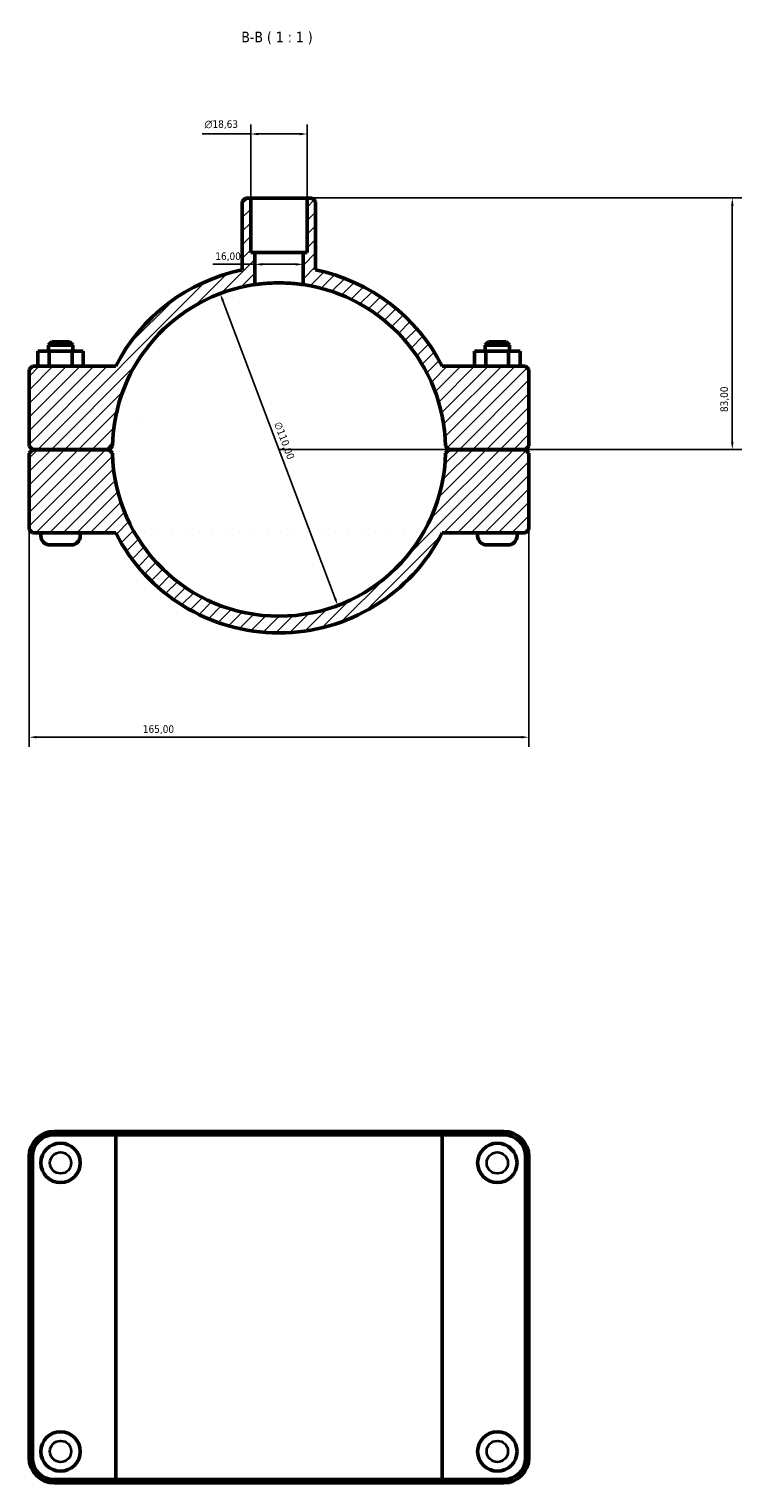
# Model space of a CAD drawing. Header units: millimetres. Extents: x 0 to 1138, y -25 to 1083.
# Tile 4 of 6: x 344 to 579, y 603 to 1083. Entities that reach past the tile are written whole.
import ezdxf

# ---------------------------------------------------------------- set-up
doc = ezdxf.new("R2010")
doc.units = ezdxf.units.MM
for name, color, linetype, lineweight in [('Dimension (ISO)', 7, 'Continuous', 25), ('Hatch (ISO)', 7, 'Continuous', 18), ('Symbol (ISO)', 7, 'Continuous', 25), ('Visible (ISO)', 7, 'Continuous', 50), ('Visible Narrow (ISO)', 7, 'Continuous', 35)]:
    doc.layers.add(name, color=color, linetype=linetype, lineweight=lineweight)
doc.styles.add('Label Text (ISO)', font='tahoma.ttf')
doc.styles.add('Note Text (ISO)', font='tahoma.ttf')
doc.dimstyles.new('Default (ISO)', dxfattribs={"dimtxt": 2.5, "dimasz": 2.5, "dimexe": 3.175, "dimexo": 0, "dimgap": 0.762, "dimtad": 1, "dimrnd": 1e-08, "dimzin": 0, "dimtxsty": 'Note Text (ISO)', "dimcen": 0.09, "dimdle": 10, "dimclrd": 256, "dimclre": 256, "dimclrt": 232, "dimazin": 0, "dimtfac": 1.40208, "dimtmove": 0, "dimatfit": 3, "dimfxl": 1, "dimtolj": 1, "dimtzin": 0, "dimlwd": -1, "dimlwe": -1, "dimarcsym": 0})

# ---------------------------------------------------------------- blocks, each defined once
blk = doc.blocks.new('*D11')
at = {"layer": 'Defpoints', "color": 0, "transparency": 16777216}
for p in [(407.11, 995.49), (445.95, 892.58)]:
    blk.add_point(p, dxfattribs=at)
at = {"layer": 'Dimension (ISO)', "transparency": 16777216}
blk.add_line((445.07, 894.92), (407.99, 993.15), dxfattribs=at)
blk.add_arc((426.53, 944.04), 55, 81.6364, 113.988, dxfattribs=at)
for points in [[(408.38, 993.3), (407.6, 993.01), (407.11, 995.49)], [(445.46, 895.07), (444.68, 894.77), (445.95, 892.58)]]:
    blk.add_solid(points, dxfattribs=at)
at = {"layer": 'Dimension (ISO)', "color": 232, "true_color": 0xca0064, "transparency": 16777216, "insert": (427.23, 953.45), "char_height": 2.5, "attachment_point": 1, "rotation": 290.6804, "style": 'Note Text (ISO)'}
blk.add_mtext('\\A1;∅110,00', dxfattribs=at)
blk = doc.blocks.new('*D12')
at = {"layer": 'Defpoints', "color": 0, "transparency": 16777216}
for p in [(435.85, 1027.04), (426.53, 944.04), (576.2, 944.04)]:
    blk.add_point(p, dxfattribs=at)
at = {"layer": 'Dimension (ISO)', "transparency": 16777216}
for p, q in [((435.85, 1027.04), (579.38, 1027.04)), ((576.2, 1024.54), (576.2, 946.54)), ((426.53, 944.04), (579.38, 944.04))]:
    blk.add_line(p, q, dxfattribs=at)
for points in [[(575.78, 1024.54), (576.62, 1024.54), (576.2, 1027.04)], [(575.78, 946.54), (576.62, 946.54), (576.2, 944.04)]]:
    blk.add_solid(points, dxfattribs=at)
at = {"layer": 'Dimension (ISO)', "color": 232, "true_color": 0xca0064, "transparency": 16777216, "insert": (572.26, 956.39), "char_height": 2.5, "attachment_point": 1, "rotation": 90, "style": 'Note Text (ISO)'}
blk.add_mtext('\\A1;83,00', dxfattribs=at)
blk = doc.blocks.new('*D13')
at = {"layer": 'Defpoints', "color": 0, "transparency": 16777216}
for p in [(344.03, 917.64), (509.03, 917.64), (344.03, 849.1)]:
    blk.add_point(p, dxfattribs=at)
at = {"layer": 'Dimension (ISO)', "transparency": 16777216}
for p, q in [((344.03, 917.64), (344.03, 845.92)), ((509.03, 917.64), (509.03, 845.92)), ((506.53, 849.1), (346.53, 849.1))]:
    blk.add_line(p, q, dxfattribs=at)
for points in [[(346.53, 849.51), (346.53, 848.68), (344.03, 849.1)], [(506.53, 849.51), (506.53, 848.68), (509.03, 849.1)]]:
    blk.add_solid(points, dxfattribs=at)
at = {"layer": 'Dimension (ISO)', "color": 232, "true_color": 0xca0064, "transparency": 16777216, "insert": (381.58, 853.03), "char_height": 2.5, "attachment_point": 1, "style": 'Note Text (ISO)'}
blk.add_mtext('\\A1;165,00', dxfattribs=at)
blk = doc.blocks.new('*D14')
at = {"layer": 'Defpoints', "color": 0, "transparency": 16777216}
for p in [(418.53, 1005.15), (418.53, 1005.15), (434.53, 1005.15)]:
    blk.add_point(p, dxfattribs=at)
at = {"layer": 'Dimension (ISO)', "transparency": 16777216}
for p, q in [((418.53, 1005.15), (404.75, 1005.15)), ((432.03, 1005.15), (421.03, 1005.15))]:
    blk.add_line(p, q, dxfattribs=at)
for points in [[(421.03, 1005.56), (421.03, 1004.73), (418.53, 1005.15)], [(432.03, 1005.56), (432.03, 1004.73), (434.53, 1005.15)]]:
    blk.add_solid(points, dxfattribs=at)
at = {"layer": 'Dimension (ISO)', "color": 232, "true_color": 0xca0064, "transparency": 16777216, "insert": (405.52, 1009.08), "char_height": 2.5, "attachment_point": 1, "style": 'Note Text (ISO)'}
blk.add_mtext('\\A1;16,00', dxfattribs=at)
blk = doc.blocks.new('*D15')
at = {"layer": 'Defpoints', "color": 0, "transparency": 16777216}
for p in [(417.22, 1048.16), (417.22, 1027.04), (435.85, 1027.04)]:
    blk.add_point(p, dxfattribs=at)
at = {"layer": 'Dimension (ISO)', "transparency": 16777216}
for p, q in [((417.22, 1027.04), (417.22, 1051.33)), ((435.85, 1027.04), (435.85, 1051.33)), ((417.22, 1048.16), (401.23, 1048.16)), ((433.35, 1048.16), (419.72, 1048.16))]:
    blk.add_line(p, q, dxfattribs=at)
for points in [[(419.72, 1048.57), (419.72, 1047.74), (417.22, 1048.16)], [(433.35, 1048.57), (433.35, 1047.74), (435.85, 1048.16)]]:
    blk.add_solid(points, dxfattribs=at)
at = {"layer": 'Dimension (ISO)', "color": 232, "true_color": 0xca0064, "transparency": 16777216, "insert": (401.99, 1052.68), "char_height": 2.5, "attachment_point": 1, "style": 'Note Text (ISO)'}
blk.add_mtext('\\A1;\\fAIGDT|b0|i0;\\H2.5000;\\ln\\fTahoma|b0|i0;\\H2.5000;18,63', dxfattribs=at)

msp = doc.modelspace()

# ---------------------------------------------------------------- hatches: boundary and pattern name
at = {"layer": 'Hatch (ISO)'}
h = msp.add_hatch(dxfattribs=at)
h.set_pattern_fill('ANSI31', color=256, scale=25.4, style=0)
h.set_pattern_definition([(45, (0, 0), (-2.245064, 2.245064), [])])
edge = h.paths.add_edge_path()
edge.add_ellipse((426.5312, 944.0351), major_axis=(54.988, -1.1499), ratio=1, start_angle=182.396044, end_angle=360)
edge.add_line((481.5192, 942.8852), (482.6312, 943.9851))
edge.add_line((482.6312, 943.9851), (507.9312, 943.9851))
edge.add_line((507.9312, 943.9851), (509.0312, 942.8851))
edge.add_line((509.0312, 942.8851), (509.0312, 917.6351))
edge.add_line((509.0312, 917.6351), (507.9312, 916.5351))
edge.add_line((507.9312, 916.5351), (480.42, 916.5351))
edge.add_ellipse((426.5312, 944.0351), major_axis=(-53.8888, -27.5), ratio=1, start_angle=0, end_angle=125.928616, ccw=False)
edge.add_line((372.6424, 916.5351), (345.1312, 916.5351))
edge.add_line((345.1312, 916.5351), (344.0312, 917.6351))
edge.add_line((344.0312, 917.6351), (344.0312, 942.8851))
edge.add_line((344.0312, 942.8851), (345.1312, 943.9851))
edge.add_line((345.1312, 943.9851), (370.4312, 943.9851))
edge.add_line((370.4312, 943.9851), (371.5432, 942.8852))
edge = h.paths.add_edge_path()
edge.add_line((438.6414, 1025.9351), (437.5414, 1027.0351))
edge.add_line((437.5414, 1027.0351), (435.8467, 1027.0351))
edge.add_line((435.8467, 1027.0351), (435.8467, 1009.0351))
edge.add_line((435.8467, 1009.0351), (434.5312, 1009.0351))
edge.add_line((434.5312, 1009.0351), (434.5312, 998.4502))
edge.add_ellipse((426.5312, 944.0351), major_axis=(8, 54.4151), ratio=1, start_angle=279.561624, end_angle=360, ccw=False)
edge.add_line((481.5192, 945.1851), (482.6312, 944.0851))
edge.add_line((482.6312, 944.0851), (507.9312, 944.0851))
edge.add_line((507.9312, 944.0851), (509.0312, 945.1851))
edge.add_line((509.0312, 945.1851), (509.0312, 970.4351))
edge.add_line((509.0312, 970.4351), (507.9312, 971.5351))
edge.add_line((507.9312, 971.5351), (480.42, 971.5351))
edge.add_ellipse((426.5312, 944.0351), major_axis=(53.8888, 27.5), ratio=1, start_angle=0, end_angle=51.417538)
edge.add_line((438.6414, 1003.3107), (438.6414, 1025.9351))
edge = h.paths.add_edge_path()
edge.add_line((415.5211, 1027.0351), (414.4211, 1025.9351))
edge.add_line((414.4211, 1025.9351), (414.4211, 1003.3107))
edge.add_ellipse((426.5312, 944.0351), major_axis=(-12.1102, 59.2756), ratio=1, start_angle=0, end_angle=51.417538)
edge.add_line((372.6424, 971.5351), (345.1312, 971.5351))
edge.add_line((345.1312, 971.5351), (344.0312, 970.4351))
edge.add_line((344.0312, 970.4351), (344.0312, 945.1851))
edge.add_line((344.0312, 945.1851), (345.1312, 944.0851))
edge.add_line((345.1312, 944.0851), (370.4312, 944.0851))
edge.add_line((370.4312, 944.0851), (371.5432, 945.1851))
edge.add_ellipse((426.5312, 944.0351), major_axis=(-54.988, 1.1499), ratio=1, start_angle=279.561624, end_angle=360, ccw=False)
edge.add_line((418.5312, 998.4502), (418.5312, 1009.0351))
edge.add_line((418.5312, 1009.0351), (417.2157, 1009.0351))
edge.add_line((417.2157, 1009.0351), (417.2157, 1027.0351))
edge.add_line((417.2157, 1027.0351), (415.5211, 1027.0351))

# ---------------------------------------------------------------- linework, layer by layer
at = {"layer": 'Visible (ISO)'}
for p, q in [((415.5211, 1027.0351), (414.4211, 1025.9351)), ((417.2157, 1027.0351), (415.5211, 1027.0351)), ((417.2157, 1009.0351), (417.2157, 1027.0351)), ((417.2157, 1027.0351), (435.8467, 1027.0351)), ((437.5414, 1027.0351), (435.8467, 1027.0351)), ((435.8467, 1027.0351), (435.8467, 1009.0351)), ((438.6414, 1025.9351), (437.5414, 1027.0351)), ((414.4211, 1025.9351), (414.4211, 1003.3107)), ((438.6414, 1003.3107), (438.6414, 1025.9351)), ((418.5312, 1009.0351), (417.2157, 1009.0351)), ((418.5312, 998.4502), (418.5312, 1009.0351)), ((418.5312, 1009.0351), (434.5312, 1009.0351)), ((435.8467, 1009.0351), (434.5312, 1009.0351)), ((434.5312, 1009.0351), (434.5312, 998.4502)), ((351.5312, 979.5351), (350.4312, 978.4351)), ((351.5312, 979.5351), (357.3312, 979.5351)), ((357.3312, 979.5351), (358.4312, 978.4351)), ((495.7312, 979.5351), (494.6312, 978.4351)), ((501.5312, 979.5351), (495.7312, 979.5351)), ((501.5312, 979.5351), (502.6312, 978.4351)), ((346.9258, 976.5351), (350.7133, 976.5351)), ((346.9258, 971.5351), (346.9258, 976.5351)), ((358.4312, 978.4351), (350.4312, 978.4351)), ((350.4312, 976.5351), (350.4312, 978.4351)), ((350.7133, 976.5351), (358.2188, 976.5351)), ((350.7133, 971.5351), (350.7133, 976.5351)), ((358.2188, 976.5351), (361.9367, 976.5351)), ((358.2188, 971.5351), (358.2188, 976.5351)), ((358.4312, 976.5351), (358.4312, 978.4351)), ((361.9367, 971.5351), (361.9367, 976.5351)), ((494.8437, 976.5351), (491.1258, 976.5351)), ((491.1258, 971.5351), (491.1258, 976.5351)), ((494.6312, 978.4351), (502.6312, 978.4351)), ((494.6312, 978.4351), (494.6312, 976.5351)), ((494.8437, 971.5351), (494.8437, 976.5351)), ((502.3491, 976.5351), (494.8437, 976.5351)), ((502.3491, 971.5351), (502.3491, 976.5351)), ((506.1367, 976.5351), (502.3491, 976.5351)), ((502.6312, 978.4351), (502.6312, 976.5351)), ((506.1367, 971.5351), (506.1367, 976.5351)), ((345.1312, 971.5351), (344.0312, 970.4351)), ((344.0312, 970.4351), (344.0312, 945.1851)), ((372.6424, 971.5351), (345.1312, 971.5351)), ((507.9312, 971.5351), (480.42, 971.5351)), ((509.0312, 970.4351), (507.9312, 971.5351)), ((509.0312, 945.1851), (509.0312, 970.4351)), ((344.0312, 945.1851), (345.1312, 944.0851)), ((370.4312, 944.0851), (371.5432, 945.1851)), ((481.5192, 945.1851), (482.6312, 944.0851)), ((507.9312, 944.0851), (509.0312, 945.1851)), ((345.1312, 943.9851), (344.0312, 942.8851)), ((344.0312, 942.8851), (344.0312, 917.6351)), ((345.1312, 944.0851), (370.4312, 944.0851)), ((370.4312, 943.9851), (345.1312, 943.9851)), ((347.9312, 943.9851), (347.9312, 944.0851)), ((360.9312, 943.9851), (360.9312, 944.0851)), ((371.5432, 942.8852), (370.4312, 943.9851)), ((482.6312, 943.9851), (481.5192, 942.8852)), ((482.6312, 944.0851), (507.9312, 944.0851)), ((507.9312, 943.9851), (482.6312, 943.9851)), ((492.1312, 944.0851), (492.1312, 943.9851)), ((505.1312, 944.0851), (505.1312, 943.9851)), ((509.0312, 942.8851), (507.9312, 943.9851)), ((509.0312, 917.6351), (509.0312, 942.8851)), ((344.0312, 917.6351), (345.1312, 916.5351)), ((345.1312, 916.5351), (372.6424, 916.5351)), ((347.9312, 915.5351), (347.9312, 916.5351)), ((360.9312, 915.5351), (360.9312, 916.5351)), ((480.42, 916.5351), (507.9312, 916.5351)), ((492.1312, 916.5351), (492.1312, 915.5351)), ((505.1312, 916.5351), (505.1312, 915.5351)), ((507.9312, 916.5351), (509.0312, 917.6351)), ((357.9312, 912.5351), (350.9312, 912.5351)), ((495.1312, 912.5351), (502.1312, 912.5351)), ((373.3203, 719.0008), (352.2812, 719.0008)), ((352.2812, 717.9008), (372.6424, 717.9008)), ((480.42, 717.9008), (372.6424, 717.9008)), ((372.6424, 604.1008), (372.6424, 717.9008)), ((373.3203, 719.0008), (479.7421, 719.0008)), ((500.7812, 719.0008), (479.7421, 719.0008)), ((480.42, 717.9008), (500.7812, 717.9008)), ((480.42, 604.1008), (480.42, 717.9008)), ((344.0312, 710.7508), (344.0312, 611.2508)), ((345.1312, 611.2508), (345.1312, 710.7508)), ((507.9312, 710.7508), (507.9312, 611.2508)), ((509.0312, 611.2508), (509.0312, 710.7508)), ((372.6424, 604.1008), (352.2812, 604.1008)), ((352.2812, 603.0008), (373.3203, 603.0008)), ((372.6424, 604.1008), (480.42, 604.1008)), ((479.7421, 603.0008), (373.3203, 603.0008)), ((479.7421, 603.0008), (500.7812, 603.0008)), ((500.7812, 604.1008), (480.42, 604.1008))]:
    msp.add_line(p, q, dxfattribs=at)
for centre in [(354.4312, 708.6008), (498.6312, 708.6008), (354.4312, 613.4008), (498.6312, 613.4008)]:
    msp.add_circle(centre, 6.5, dxfattribs=at)
for centre, radius, start, end in [((426.5312, 944.0351), 60.5, 101.54677, 152.964308), ((426.5312, 944.0351), 60.5, 27.035692, 78.45323), ((426.5312, 944.0351), 55, 98.363602, 178.801978), ((426.5312, 944.0351), 55, 1.198022, 81.636398), ((426.5312, 944.0351), 55, 181.198022, 358.801978), ((426.5312, 944.0351), 60.5, 207.035692, 332.964308), ((350.9312, 915.5351), 3, 180, 270), ((357.9312, 915.5351), 3, 270, 0), ((495.1312, 915.5351), 3, 180, 270), ((502.1312, 915.5351), 3, 270, 0), ((352.2812, 710.7508), 8.25, 90, 180), ((352.2812, 710.7508), 7.15, 90, 180), ((500.7812, 710.7508), 8.25, 0, 90), ((500.7812, 710.7508), 7.15, 0, 90), ((352.2812, 611.2508), 8.25, 180, 270), ((352.2812, 611.2508), 7.15, 180, 270), ((500.7812, 611.2508), 8.25, 270, 0), ((500.7812, 611.2508), 7.15, 270, 0)]:
    msp.add_arc(centre, radius, start, end, dxfattribs=at)
msp.add_open_spline([(434.5312, 998.4502), (434.5312, 998.4502), (434.3299, 998.481), (433.513, 998.5918), (432.8976, 998.6701), (431.4786, 998.8168), (430.58, 998.8948), (428.6094, 999.0047), (427.5372, 999.0351), (425.5252, 999.0351), (424.4531, 999.0047), (422.4825, 998.8948), (421.5838, 998.8168), (420.1649, 998.6701), (419.5494, 998.5918), (418.7326, 998.481), (418.5312, 998.4502), (418.5312, 998.4502)], degree=3, knots=[0, 0, 0, 0, 0.30181198, 0.30181198, 0.60362397, 0.60362397, 0.9054313, 0.9054313, 1.20723864, 1.20723864, 1.50904597, 1.50904597, 1.81085331, 1.81085331, 2.11266529, 2.11266529, 2.41447727, 2.41447727, 2.41447727, 2.41447727], dxfattribs=at)
for points in [[(373.3203, 719.0008), (373.0932, 718.6345), (372.8672, 718.2678), (372.6424, 717.9008)], [(479.7421, 719.0008), (479.9693, 718.6345), (480.1952, 718.2678), (480.42, 717.9008)], [(373.3203, 603.0008), (373.0932, 603.3671), (372.8672, 603.7338), (372.6424, 604.1008)], [(479.7421, 603.0008), (479.9693, 603.3671), (480.1952, 603.7338), (480.42, 604.1008)]]:
    msp.add_open_spline(points, degree=3, dxfattribs=at)
at = {"layer": 'Visible Narrow (ISO)'}
for p, q in [((352.2812, 717.9558), (352.2812, 718.9458)), ((500.7812, 717.9558), (500.7812, 718.9458)), ((345.0762, 710.7508), (344.0862, 710.7508)), ((507.9862, 710.7508), (508.9762, 710.7508)), ((345.0762, 611.2508), (344.0862, 611.2508)), ((507.9862, 611.2508), (508.9762, 611.2508)), ((352.2812, 604.0458), (352.2812, 603.0558)), ((500.7812, 604.0458), (500.7812, 603.0558))]:
    msp.add_line(p, q, dxfattribs=at)
for centre in [(354.4312, 708.6008), (498.6312, 708.6008), (354.4312, 613.4008), (498.6312, 613.4008)]:
    msp.add_circle(centre, 3.5, dxfattribs=at)

# ---------------------------------------------------------------- texts
at = {"layer": 'Symbol (ISO)', "insert": (414.0923, 1077.7851), "char_height": 3.5, "attachment_point": 7, "style": 'Label Text (ISO)'}
msp.add_mtext('B-B ( 1 : 1 )', dxfattribs=at)

# ---------------------------------------------------------------- dimensions: what is measured, and where the dimension line sits
at = {"layer": 'Dimension (ISO)'}
dim = msp.add_linear_dim(base=(417.2157, 1048.1569), p1=(435.8467, 1027.0351), p2=(417.2157, 1027.0351), angle=180, text='\\fAIGDT|b0|i0;\\H2.5000;\\ln\\fTahoma|b0|i0;\\H2.5000;<>', dimstyle='Default (ISO)', override={"dimdec": 2, "dimtp": 0, "dimtm": 0, "dimtdec": 2, "dimtofl": 0, "dimatfit": 2}, dxfattribs=at)
dim.commit()
dim.dimension.update_dxf_attribs({"geometry": '*D15', "text_midpoint": (407.5187, 1048.1569), "dimtype": 160})
for base, p1, p2, angle, override, picture, middle in [((576.2016, 944.0351), (435.8467, 1027.0351), (426.5312, 944.0351), 90, {"dimdec": 2, "dimtp": 0, "dimtm": 0, "dimtdec": 2, "dimtofl": 0, "dimatfit": 1}, '*D12', (576.2016, 960.5351)), ((418.5312, 1005.1462), (434.5312, 1005.1462), (418.5312, 1005.1462), 180, {"dimdec": 2, "dimse1": 1, "dimse2": 1, "dimtp": 0, "dimtm": 0, "dimtdec": 2, "dimtofl": 0, "dimatfit": 2}, '*D14', (409.5312, 1005.1462))]:
    dim = msp.add_linear_dim(base=base, p1=p1, p2=p2, angle=angle, dimstyle='Default (ISO)', override=override, dxfattribs=at)
    dim.commit()
    dim.dimension.update_dxf_attribs({"geometry": picture, "text_midpoint": middle, "dimtype": 160})
dim = msp.add_diameter_dim_2p(p1=(445.9548, 892.5791), p2=(407.1077, 995.4912), dimstyle='Default (ISO)', override={"dimdec": 2, "dimlfac": 1, "dimtp": 0, "dimtm": 0, "dimtdec": 2, "dimatfit": 2}, dxfattribs=at)
dim.commit()
dim.dimension.update_dxf_attribs({"geometry": '*D11', "text_midpoint": (425.7773, 946.0323), "dimtype": 163})
dim = msp.add_linear_dim(base=(344.0312, 849.0953), p1=(509.0312, 917.6351), p2=(344.0312, 917.6351), dimstyle='Default (ISO)', override={"dimdec": 2, "dimtp": 0, "dimtm": 0, "dimtdec": 2, "dimtofl": 0, "dimatfit": 1}, dxfattribs=at)
dim.commit()
dim.dimension.update_dxf_attribs({"geometry": '*D13', "text_midpoint": (386.5312, 849.0953), "dimtype": 160})

doc.saveas('drawing.dxf')
